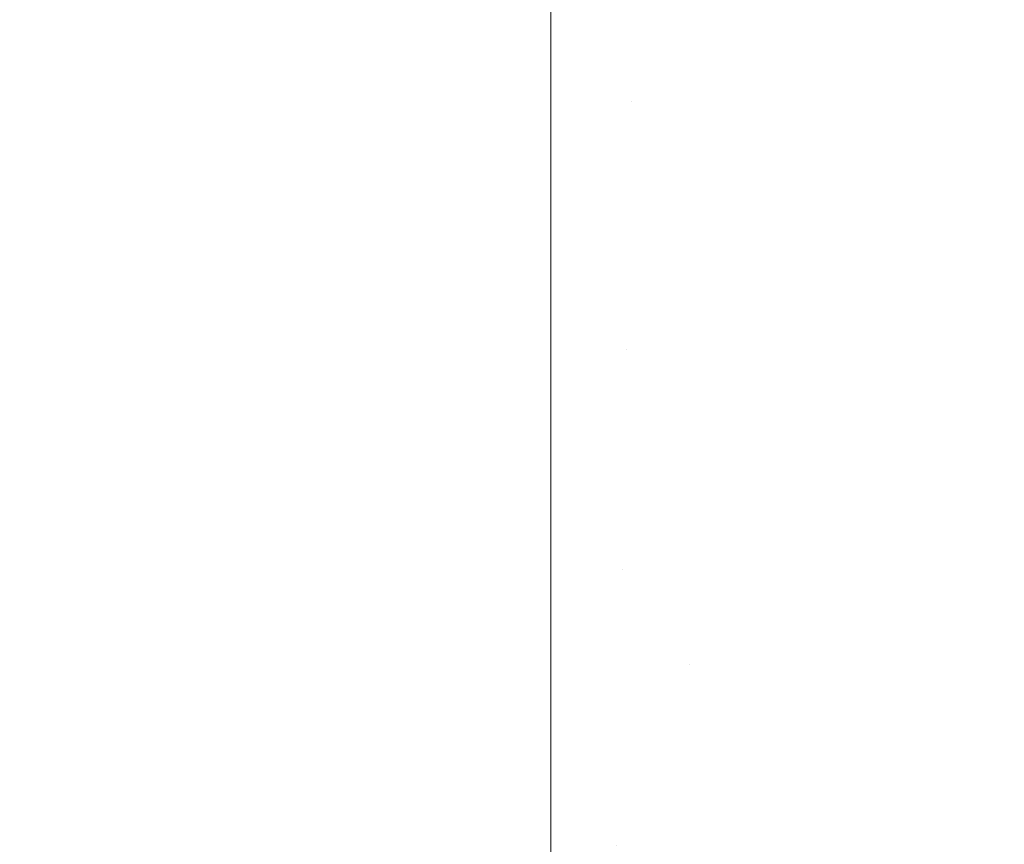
# Model space of a CAD drawing. Header units: centimetres. Extents: x -17.1 to 18.2, y 4.2 to 6.
# Tile 160 of 256: x -5.3088 to -5.2884, y 5.9661 to 5.9833. Entities that reach past the tile are written whole.
import ezdxf

# ---------------------------------------------------------------- set-up
doc = ezdxf.new("R2010")
doc.units = ezdxf.units.CM
doc.header["$LTSCALE"] = 2.54
doc.layers.add('Lucido design-1', color=7, linetype='Continuous')

# ---------------------------------------------------------------- blocks, each defined once
blk = doc.blocks.new('Gruppo-3-1')
at = {"color": 7, "linetype": 'Continuous', "lineweight": 9}
for points, invisible_edges in [([(18.147234, 5.982127, -2276.264812), (18.147234, 5.984551, -2276.26844), (-17.020308, 5.984551, -2276.26844), (-17.020308, 5.983203, -2276.266422)], 10), ([(-17.020308, 5.98241, -2276.979104), (-17.020308, 5.984551, -2276.9759), (-5.297794, 5.984551, -2276.9759), (-5.297794, 5.983203, -2276.977918)], 10), ([(-5.297794, 5.983203, -2276.977918), (-5.297794, 5.984551, -2276.9759), (-5.29606, 5.983972, -2276.976736), (-5.296077, 5.983182, -2276.977931)], 14), ([(-5.296077, 5.983182, -2276.977931), (-5.29606, 5.983972, -2276.976736), (-5.294329, 5.983849, -2276.976736), (-5.294362, 5.98306, -2276.977931)], 15), ([(-5.289095, 5.983763, -2276.975524), (-5.289175, 5.982996, -2276.976736), (-5.290884, 5.983361, -2276.976736), (-5.29082, 5.984131, -2276.975524)], 15), ([(-5.294362, 5.98306, -2276.977931), (-5.294329, 5.983849, -2276.976736), (-5.292603, 5.983645, -2276.976736), (-5.292652, 5.982858, -2276.977931)], 15), ([(-5.287383, 5.983316, -2276.975524), (-5.287479, 5.982553, -2276.976736), (-5.289175, 5.982996, -2276.976736), (-5.289095, 5.983763, -2276.975524)], 15), ([(-5.292652, 5.982858, -2276.977931), (-5.292603, 5.983645, -2276.976736), (-5.290884, 5.983361, -2276.976736), (-5.290949, 5.982576, -2276.977931)], 15), ([(-5.290949, 5.982576, -2276.977931), (-5.290884, 5.983361, -2276.976736), (-5.289175, 5.982996, -2276.976736), (-5.289256, 5.982215, -2276.977931)], 15), ([(-17.020308, 5.983203, -2276.266422), (-17.020308, 5.982127, -2276.264812), (18.147234, 5.982127, -2276.264812)], 10), ([(-5.297794, 5.983203, -2276.977918), (-5.297794, 5.982127, -2276.979528), (-17.020308, 5.982127, -2276.979528), (-17.020308, 5.98241, -2276.979104)], 10), ([(-5.296077, 5.983182, -2276.977931), (-5.296093, 5.982378, -2276.979109), (-5.297794, 5.982127, -2276.979528), (-5.297794, 5.983203, -2276.977918)], 11), ([(-5.294362, 5.98306, -2276.977931), (-5.294395, 5.982258, -2276.979109), (-5.296093, 5.982378, -2276.979109), (-5.296077, 5.983182, -2276.977931)], 15), ([(-5.292652, 5.982858, -2276.977931), (-5.292701, 5.982058, -2276.979109), (-5.294395, 5.982258, -2276.979109), (-5.294362, 5.98306, -2276.977931)], 15), ([(-5.289256, 5.982215, -2276.977931), (-5.289175, 5.982996, -2276.976736), (-5.287479, 5.982553, -2276.976736), (-5.287576, 5.981776, -2276.977931)], 15), ([(-5.290949, 5.982576, -2276.977931), (-5.291015, 5.981779, -2276.979109), (-5.292701, 5.982058, -2276.979109), (-5.292652, 5.982858, -2276.977931)], 15), ([(-5.289256, 5.982215, -2276.977931), (-5.289339, 5.981421, -2276.979109), (-5.291015, 5.981779, -2276.979109), (-5.290949, 5.982576, -2276.977931)], 15), ([(-5.297794, 5.982127, -2276.979528), (-5.296093, 5.982378, -2276.979109), (-5.29611, 5.981562, -2276.980271)], 11), ([(-5.29611, 5.981562, -2276.980271), (-5.296093, 5.982378, -2276.979109), (-5.294395, 5.982258, -2276.979109), (-5.294429, 5.981443, -2276.980271)], 15), ([(18.147234, 5.979547, -2276.261294), (18.147234, 5.982127, -2276.264812), (-17.020308, 5.982127, -2276.264812), (-17.020308, 5.980753, -2276.262938)], 10), ([(-17.020308, 5.979547, -2276.983046), (-17.020308, 5.982127, -2276.979528), (-5.297794, 5.982127, -2276.979528), (-5.297794, 5.980753, -2276.981402)], 10), ([(-5.29611, 5.981562, -2276.980271), (-5.296128, 5.980733, -2276.981416), (-5.297794, 5.980753, -2276.981402), (-5.297794, 5.982127, -2276.979528)], 11), ([(-5.294429, 5.981443, -2276.980271), (-5.294395, 5.982258, -2276.979109), (-5.292701, 5.982058, -2276.979109), (-5.292752, 5.981245, -2276.980271)], 15), ([(-5.287576, 5.981776, -2276.977931), (-5.287675, 5.980986, -2276.979109), (-5.289339, 5.981421, -2276.979109), (-5.289256, 5.982215, -2276.977931)], 15), ([(-5.292752, 5.981245, -2276.980271), (-5.292701, 5.982058, -2276.979109), (-5.291015, 5.981779, -2276.979109), (-5.291083, 5.980968, -2276.980271)], 15), ([(-5.291083, 5.980968, -2276.980271), (-5.291015, 5.981779, -2276.979109), (-5.289339, 5.981421, -2276.979109), (-5.289423, 5.980614, -2276.980271)], 15), ([(-5.294429, 5.981443, -2276.980271), (-5.294463, 5.980615, -2276.981416), (-5.296128, 5.980733, -2276.981416), (-5.29611, 5.981562, -2276.980271)], 15), ([(-5.292752, 5.981245, -2276.980271), (-5.292803, 5.980419, -2276.981416), (-5.294463, 5.980615, -2276.981416), (-5.294429, 5.981443, -2276.980271)], 15), ([(-5.289423, 5.980614, -2276.980271), (-5.289339, 5.981421, -2276.979109), (-5.287675, 5.980986, -2276.979109), (-5.287776, 5.980183, -2276.980271)], 15), ([(-5.291083, 5.980968, -2276.980271), (-5.291151, 5.980145, -2276.981416), (-5.292803, 5.980419, -2276.981416), (-5.292752, 5.981245, -2276.980271)], 15), ([(-5.289423, 5.980614, -2276.980271), (-5.289508, 5.979794, -2276.981416), (-5.291151, 5.980145, -2276.981416), (-5.291083, 5.980968, -2276.980271)], 15), ([(-17.020308, 5.980753, -2276.262938), (-17.020308, 5.979547, -2276.261294), (18.147234, 5.979547, -2276.261294)], 10), ([(-5.297794, 5.980753, -2276.981402), (-5.297794, 5.979547, -2276.983046), (-17.020308, 5.979547, -2276.983046)], 10), ([(-5.297794, 5.979547, -2276.983046), (-5.297794, 5.980753, -2276.981402), (-5.296128, 5.980733, -2276.981416), (-5.296145, 5.979891, -2276.982544)], 14), ([(-5.296145, 5.979891, -2276.982544), (-5.296128, 5.980733, -2276.981416), (-5.294463, 5.980615, -2276.981416), (-5.294498, 5.979775, -2276.982544)], 15), ([(-5.294498, 5.979775, -2276.982544), (-5.294463, 5.980615, -2276.981416), (-5.292803, 5.980419, -2276.981416), (-5.292856, 5.979581, -2276.982544)], 15), ([(-5.287776, 5.980183, -2276.980271), (-5.287878, 5.979368, -2276.981416), (-5.289508, 5.979794, -2276.981416), (-5.289423, 5.980614, -2276.980271)], 15), ([(-5.292856, 5.979581, -2276.982544), (-5.292803, 5.980419, -2276.981416), (-5.291151, 5.980145, -2276.981416), (-5.291221, 5.97931, -2276.982544)], 15), ([(-5.291221, 5.97931, -2276.982544), (-5.291151, 5.980145, -2276.981416), (-5.289508, 5.979794, -2276.981416), (-5.289595, 5.978963, -2276.982544)], 15), ([(-5.296145, 5.979891, -2276.982544), (-5.296163, 5.979038, -2276.983655), (-5.297794, 5.979547, -2276.983046)], 11), ([(-5.294498, 5.979775, -2276.982544), (-5.294533, 5.978923, -2276.983655), (-5.296163, 5.979038, -2276.983655), (-5.296145, 5.979891, -2276.982544)], 15), ([(-5.292856, 5.979581, -2276.982544), (-5.292908, 5.978731, -2276.983655), (-5.294533, 5.978923, -2276.983655), (-5.294498, 5.979775, -2276.982544)], 15), ([(-5.289595, 5.978963, -2276.982544), (-5.289508, 5.979794, -2276.981416), (-5.287878, 5.979368, -2276.981416), (-5.287981, 5.978541, -2276.982544)], 15), ([(18.147234, 5.976816, -2276.257891), (18.147234, 5.979547, -2276.261294), (-17.020308, 5.979547, -2276.261294), (-17.020308, 5.978193, -2276.259607)], 10), ([(-17.020308, 5.979066, -2276.983646), (-17.020308, 5.979547, -2276.983046), (-5.297794, 5.979547, -2276.983046), (-5.297794, 5.978193, -2276.984733)], 10), ([(-5.297794, 5.978193, -2276.984733), (-5.297794, 5.979547, -2276.983046), (-5.296163, 5.979038, -2276.983655), (-5.29618, 5.978174, -2276.984748)], 14), ([(-5.291221, 5.97931, -2276.982544), (-5.291291, 5.978463, -2276.983655), (-5.292908, 5.978731, -2276.983655), (-5.292856, 5.979581, -2276.982544)], 15), ([(-5.289595, 5.978963, -2276.982544), (-5.289683, 5.97812, -2276.983655), (-5.291291, 5.978463, -2276.983655), (-5.291221, 5.97931, -2276.982544)], 15), ([(-5.297794, 5.978193, -2276.984733), (-5.297794, 5.976816, -2276.986449), (-17.020308, 5.976816, -2276.986449), (-17.020308, 5.979066, -2276.983646)], 10), ([(-5.29618, 5.978174, -2276.984748), (-5.296163, 5.979038, -2276.983655), (-5.294533, 5.978923, -2276.983655), (-5.294569, 5.97806, -2276.984748)], 15), ([(-5.294569, 5.97806, -2276.984748), (-5.294533, 5.978923, -2276.983655), (-5.292908, 5.978731, -2276.983655), (-5.292962, 5.97787, -2276.984748)], 15), ([(-5.287981, 5.978541, -2276.982544), (-5.288086, 5.977702, -2276.983655), (-5.289683, 5.97812, -2276.983655), (-5.289595, 5.978963, -2276.982544)], 15), ([(-5.292962, 5.97787, -2276.984748), (-5.292908, 5.978731, -2276.983655), (-5.291291, 5.978463, -2276.983655), (-5.291362, 5.977605, -2276.984748)], 15), ([(-5.291362, 5.977605, -2276.984748), (-5.291291, 5.978463, -2276.983655), (-5.289683, 5.97812, -2276.983655), (-5.289772, 5.977266, -2276.984748)], 15), ([(-17.020308, 5.978193, -2276.259607), (-17.020308, 5.976816, -2276.257891), (18.147234, 5.976816, -2276.257891)], 10), ([(-5.29618, 5.978174, -2276.984748), (-5.296199, 5.977299, -2276.985824), (-5.297794, 5.976816, -2276.986449), (-5.297794, 5.978193, -2276.984733)], 11), ([(-5.294569, 5.97806, -2276.984748), (-5.294605, 5.977186, -2276.985824), (-5.296199, 5.977299, -2276.985824), (-5.29618, 5.978174, -2276.984748)], 15), ([(-5.292962, 5.97787, -2276.984748), (-5.293016, 5.976998, -2276.985824), (-5.294605, 5.977186, -2276.985824), (-5.294569, 5.97806, -2276.984748)], 15), ([(-5.289772, 5.977266, -2276.984748), (-5.289683, 5.97812, -2276.983655), (-5.288086, 5.977702, -2276.983655), (-5.288193, 5.976853, -2276.984748)], 15), ([(-5.291362, 5.977605, -2276.984748), (-5.291434, 5.976736, -2276.985824), (-5.293016, 5.976998, -2276.985824), (-5.292962, 5.97787, -2276.984748)], 15), ([(-5.289772, 5.977266, -2276.984748), (-5.289862, 5.976401, -2276.985824), (-5.291434, 5.976736, -2276.985824), (-5.291362, 5.977605, -2276.984748)], 15), ([(-5.297794, 5.976816, -2276.986449), (-5.296199, 5.977299, -2276.985824), (-5.296217, 5.976413, -2276.986882)], 11), ([(-5.296217, 5.976413, -2276.986882), (-5.296199, 5.977299, -2276.985824), (-5.294605, 5.977186, -2276.985824), (-5.294642, 5.976302, -2276.986882)], 15), ([(-5.288193, 5.976853, -2276.984748), (-5.288301, 5.975992, -2276.985824), (-5.289862, 5.976401, -2276.985824), (-5.289772, 5.977266, -2276.984748)], 15), ([(-5.294642, 5.976302, -2276.986882), (-5.294605, 5.977186, -2276.985824), (-5.293016, 5.976998, -2276.985824), (-5.293071, 5.976116, -2276.986882)], 15), ([(-5.293071, 5.976116, -2276.986882), (-5.293016, 5.976998, -2276.985824), (-5.291434, 5.976736, -2276.985824), (-5.291508, 5.975857, -2276.986882)], 15), ([(18.147234, 5.97394, -2276.254611), (18.147234, 5.976816, -2276.257891), (-17.020308, 5.976816, -2276.257891), (-17.020308, 5.975537, -2276.256432)], 10), ([(-17.020308, 5.975537, -2276.987908), (-17.020308, 5.976816, -2276.986449), (-5.297794, 5.976816, -2276.986449), (-5.297794, 5.975537, -2276.987908)], 10), ([(-5.296217, 5.976413, -2276.986882), (-5.296235, 5.975518, -2276.987923), (-5.297794, 5.975537, -2276.987908), (-5.297794, 5.976816, -2276.986449)], 11), ([(-5.291508, 5.975857, -2276.986882), (-5.291434, 5.976736, -2276.985824), (-5.289862, 5.976401, -2276.985824), (-5.289953, 5.975525, -2276.986882)], 15), ([(-5.294642, 5.976302, -2276.986882), (-5.294679, 5.975407, -2276.987923), (-5.296235, 5.975518, -2276.987923), (-5.296217, 5.976413, -2276.986882)], 15), ([(-5.289953, 5.975525, -2276.986882), (-5.289862, 5.976401, -2276.985824), (-5.288301, 5.975992, -2276.985824), (-5.28841, 5.975122, -2276.986882)], 15), ([(-5.293071, 5.976116, -2276.986882), (-5.293127, 5.975224, -2276.987923), (-5.294679, 5.975407, -2276.987923), (-5.294642, 5.976302, -2276.986882)], 15), ([(-5.291508, 5.975857, -2276.986882), (-5.291581, 5.974968, -2276.987923), (-5.293127, 5.975224, -2276.987923), (-5.293071, 5.976116, -2276.986882)], 15), ([(-5.28841, 5.975122, -2276.986882), (-5.288301, 5.975992, -2276.985824), (-5.286753, 5.975513, -2276.985824), (-5.28688, 5.974648, -2276.986882)], 15), ([(-5.289953, 5.975525, -2276.986882), (-5.290045, 5.97464, -2276.987923), (-5.291581, 5.974968, -2276.987923), (-5.291508, 5.975857, -2276.986882)], 15), ([(-17.020308, 5.975537, -2276.256432), (-17.020308, 5.97394, -2276.254611), (18.147234, 5.97394, -2276.254611)], 10), ([(-5.297794, 5.975537, -2276.987908), (-5.297794, 5.97394, -2276.989729), (-17.020308, 5.97394, -2276.989729), (-17.020308, 5.975537, -2276.987908)], 10), ([(-5.297794, 5.97394, -2276.989729), (-5.297794, 5.975537, -2276.987908), (-5.296235, 5.975518, -2276.987923), (-5.296254, 5.974613, -2276.988947)], 14), ([(-5.296254, 5.974613, -2276.988947), (-5.296235, 5.975518, -2276.987923), (-5.294679, 5.975407, -2276.987923), (-5.294716, 5.974504, -2276.988947)], 15), ([(-5.294716, 5.974504, -2276.988947), (-5.294679, 5.975407, -2276.987923), (-5.293127, 5.975224, -2276.987923), (-5.293183, 5.974323, -2276.988947)], 15), ([(-5.28841, 5.975122, -2276.986882), (-5.28852, 5.974242, -2276.987923), (-5.290045, 5.97464, -2276.987923), (-5.289953, 5.975525, -2276.986882)], 15), ([(-5.293183, 5.974323, -2276.988947), (-5.293127, 5.975224, -2276.987923), (-5.291581, 5.974968, -2276.987923), (-5.291656, 5.97407, -2276.988947)], 15), ([(-5.291656, 5.97407, -2276.988947), (-5.291581, 5.974968, -2276.987923), (-5.290045, 5.97464, -2276.987923), (-5.290138, 5.973746, -2276.988947)], 15), ([(-5.28688, 5.974648, -2276.986882), (-5.287008, 5.973773, -2276.987923), (-5.28852, 5.974242, -2276.987923), (-5.28841, 5.975122, -2276.986882)], 15), ([(-5.296254, 5.974613, -2276.988947), (-5.296273, 5.973699, -2276.989952), (-5.297794, 5.97394, -2276.989729)], 11), ([(-5.294716, 5.974504, -2276.988947), (-5.294754, 5.973591, -2276.989952), (-5.296273, 5.973699, -2276.989952), (-5.296254, 5.974613, -2276.988947)], 15), ([(-5.290138, 5.973746, -2276.988947), (-5.290045, 5.97464, -2276.987923), (-5.28852, 5.974242, -2276.987923), (-5.288631, 5.973352, -2276.988947)], 15), ([(-5.293183, 5.974323, -2276.988947), (-5.293239, 5.973412, -2276.989952), (-5.294754, 5.973591, -2276.989952), (-5.294716, 5.974504, -2276.988947)], 15), ([(-5.291656, 5.97407, -2276.988947), (-5.291731, 5.973162, -2276.989952), (-5.293239, 5.973412, -2276.989952), (-5.293183, 5.974323, -2276.988947)], 15), ([(-5.288631, 5.973352, -2276.988947), (-5.28852, 5.974242, -2276.987923), (-5.287008, 5.973773, -2276.987923), (-5.287138, 5.972889, -2276.988947)], 15), ([(18.147234, 5.971865, -2276.252444), (18.147234, 5.97394, -2276.254611), (-17.020308, 5.97394, -2276.254611), (-17.020308, 5.972795, -2276.253415)], 10), ([(-17.020308, 5.971865, -2276.991896), (-17.020308, 5.97394, -2276.989729), (-5.297794, 5.97394, -2276.989729), (-5.297794, 5.972795, -2276.990925)], 10), ([(-5.297794, 5.972795, -2276.990925), (-5.297794, 5.97394, -2276.989729), (-5.296273, 5.973699, -2276.989952), (-5.296292, 5.972776, -2276.99094)], 14), ([(-5.290138, 5.973746, -2276.988947), (-5.290232, 5.972843, -2276.989952), (-5.291731, 5.973162, -2276.989952), (-5.291656, 5.97407, -2276.988947)], 15), ([(-5.288631, 5.973352, -2276.988947), (-5.288744, 5.972453, -2276.989952), (-5.290232, 5.972843, -2276.989952), (-5.290138, 5.973746, -2276.988947)], 15), ([(-5.296292, 5.972776, -2276.99094), (-5.296273, 5.973699, -2276.989952), (-5.294754, 5.973591, -2276.989952), (-5.294792, 5.97267, -2276.99094)], 15), ([(-5.294792, 5.97267, -2276.99094), (-5.294754, 5.973591, -2276.989952), (-5.293239, 5.973412, -2276.989952), (-5.293297, 5.972493, -2276.99094)], 15), ([(-5.293297, 5.972493, -2276.99094), (-5.293239, 5.973412, -2276.989952), (-5.291731, 5.973162, -2276.989952), (-5.291808, 5.972246, -2276.99094)], 15), ([(-5.287138, 5.972889, -2276.988947), (-5.287269, 5.971996, -2276.989952), (-5.288744, 5.972453, -2276.989952), (-5.288631, 5.973352, -2276.988947)], 15), ([(-5.291808, 5.972246, -2276.99094), (-5.291731, 5.973162, -2276.989952), (-5.290232, 5.972843, -2276.989952), (-5.290327, 5.971931, -2276.99094)], 15), ([(18.147234, 5.970923, -2276.251459), (18.147234, 5.971865, -2276.252444), (-17.020308, 5.972795, -2276.253415), (-17.020308, 5.971865, -2276.252444)], 10), ([(-5.297794, 5.972795, -2276.990925), (-5.297794, 5.971865, -2276.991896), (-17.020308, 5.971865, -2276.991896)], 10), ([(-5.296292, 5.972776, -2276.99094), (-5.296312, 5.971845, -2276.99191), (-5.297794, 5.971865, -2276.991896), (-5.297794, 5.972795, -2276.990925)], 11), ([(-5.294792, 5.97267, -2276.99094), (-5.294831, 5.97174, -2276.99191), (-5.296312, 5.971845, -2276.99191), (-5.296292, 5.972776, -2276.99094)], 15), ([(-5.290327, 5.971931, -2276.99094), (-5.290232, 5.972843, -2276.989952), (-5.288744, 5.972453, -2276.989952), (-5.288858, 5.971546, -2276.99094)], 15), ([(-5.293297, 5.972493, -2276.99094), (-5.293354, 5.971566, -2276.99191), (-5.294831, 5.97174, -2276.99191), (-5.294792, 5.97267, -2276.99094)], 15), ([(-5.291808, 5.972246, -2276.99094), (-5.291884, 5.971322, -2276.99191), (-5.293354, 5.971566, -2276.99191), (-5.293297, 5.972493, -2276.99094)], 15), ([(-5.288858, 5.971546, -2276.99094), (-5.288744, 5.972453, -2276.989952), (-5.287269, 5.971996, -2276.989952), (-5.287401, 5.971095, -2276.99094)], 15), ([(-5.290327, 5.971931, -2276.99094), (-5.290423, 5.971011, -2276.99191), (-5.291884, 5.971322, -2276.99191), (-5.291808, 5.972246, -2276.99094)], 15), ([(-5.288858, 5.971546, -2276.99094), (-5.288972, 5.970631, -2276.99191), (-5.290423, 5.971011, -2276.99191), (-5.290327, 5.971931, -2276.99094)], 15), ([(-17.020308, 5.971865, -2276.252444), (-17.020308, 5.970923, -2276.251459), (18.147234, 5.970923, -2276.251459)], 10), ([(-5.297794, 5.971865, -2276.991896), (-5.297794, 5.970923, -2276.992881), (-17.020308, 5.970923, -2276.992881), (-17.020308, 5.971865, -2276.991896)], 10), ([(-5.297794, 5.970923, -2276.992881), (-5.297794, 5.971865, -2276.991896), (-5.296312, 5.971845, -2276.99191)], 10), ([(-5.296312, 5.971845, -2276.99191), (-5.296351, 5.96996, -2276.993797), (-5.297794, 5.970923, -2276.992881)], 11), ([(-5.296312, 5.971845, -2276.99191), (-5.294831, 5.97174, -2276.99191), (-5.294909, 5.969858, -2276.993797), (-5.296351, 5.96996, -2276.993797)], 15), ([(-5.294909, 5.969858, -2276.993797), (-5.294831, 5.97174, -2276.99191), (-5.293354, 5.971566, -2276.99191), (-5.293413, 5.970631, -2276.992862)], 15), ([(-5.293413, 5.970631, -2276.992862), (-5.293354, 5.971566, -2276.99191), (-5.291884, 5.971322, -2276.99191), (-5.291962, 5.97039, -2276.992862)], 15), ([(-5.287401, 5.971095, -2276.99094), (-5.287534, 5.970186, -2276.99191), (-5.288972, 5.970631, -2276.99191), (-5.288858, 5.971546, -2276.99094)], 15), ([(-5.291962, 5.97039, -2276.992862), (-5.291884, 5.971322, -2276.99191), (-5.290423, 5.971011, -2276.99191), (-5.29052, 5.970083, -2276.992862)], 15), ([(-17.020308, 5.970923, -2276.251459), (-17.020308, 5.967771, -2276.248442), (18.147234, 5.967771, -2276.248442), (18.147234, 5.969981, -2276.250557)], 10), ([(18.147234, 5.969981, -2276.250557), (18.147234, 5.970923, -2276.251459), (-17.020308, 5.970923, -2276.251459)], 10), ([(-17.020308, 5.968075, -2276.995607), (-17.020308, 5.969981, -2276.993783), (-5.297794, 5.970923, -2276.992881), (-5.297794, 5.967771, -2276.995898)], 10), ([(-17.020308, 5.969981, -2276.993783), (-17.020308, 5.970923, -2276.992881), (-5.297794, 5.970923, -2276.992881)], 10), ([(-5.29639, 5.968048, -2276.995613), (-5.297794, 5.967771, -2276.995898), (-5.297794, 5.970923, -2276.992881), (-5.296351, 5.96996, -2276.993797)], 13), ([(-5.29052, 5.970083, -2276.992862), (-5.290423, 5.971011, -2276.99191), (-5.288972, 5.970631, -2276.99191), (-5.289088, 5.969708, -2276.992862)], 15), ([(-5.293413, 5.970631, -2276.992862), (-5.293471, 5.969688, -2276.993797), (-5.294909, 5.969858, -2276.993797)], 11), ([(-5.291962, 5.97039, -2276.992862), (-5.29204, 5.969451, -2276.993797), (-5.293471, 5.969688, -2276.993797), (-5.293413, 5.970631, -2276.992862)], 15), ([(-5.289088, 5.969708, -2276.992862), (-5.288972, 5.970631, -2276.99191), (-5.287534, 5.970186, -2276.99191), (-5.287669, 5.969269, -2276.992862)], 15), ([(-5.29052, 5.970083, -2276.992862), (-5.290617, 5.969148, -2276.993797), (-5.29204, 5.969451, -2276.993797), (-5.291962, 5.97039, -2276.992862)], 15), ([(-5.289088, 5.969708, -2276.992862), (-5.289204, 5.968778, -2276.993797), (-5.290617, 5.969148, -2276.993797), (-5.29052, 5.970083, -2276.992862)], 15), ([(-5.296351, 5.96996, -2276.993797), (-5.294909, 5.969858, -2276.993797), (-5.294988, 5.967948, -2276.995613), (-5.29639, 5.968048, -2276.995613)], 15), ([(-5.29359, 5.967783, -2276.995613), (-5.294988, 5.967948, -2276.995613), (-5.294909, 5.969858, -2276.993797), (-5.293471, 5.969688, -2276.993797)], 15), ([(-5.293471, 5.969688, -2276.993797), (-5.29204, 5.969451, -2276.993797), (-5.292198, 5.967553, -2276.995613), (-5.29359, 5.967783, -2276.995613)], 15), ([(-5.287669, 5.969269, -2276.992862), (-5.287804, 5.968345, -2276.993797), (-5.289204, 5.968778, -2276.993797), (-5.289088, 5.969708, -2276.992862)], 15), ([(-5.290814, 5.967257, -2276.995613), (-5.292198, 5.967553, -2276.995613), (-5.29204, 5.969451, -2276.993797), (-5.290617, 5.969148, -2276.993797)], 15), ([(-5.290617, 5.969148, -2276.993797), (-5.289204, 5.968778, -2276.993797), (-5.28944, 5.966898, -2276.995613), (-5.290814, 5.967257, -2276.995613)], 15), ([(-5.288078, 5.966476, -2276.995613), (-5.28944, 5.966898, -2276.995613), (-5.289204, 5.968778, -2276.993797), (-5.287804, 5.968345, -2276.993797)], 15), ([(-5.297794, 5.967771, -2276.995898), (-17.020308, 5.967771, -2276.995898), (-17.020308, 5.968075, -2276.995607)], 9), ([(-5.297794, 5.967771, -2276.995898), (-5.29639, 5.968048, -2276.995613), (-5.29643, 5.966111, -2276.997357)], 11), ([(-5.29639, 5.968048, -2276.995613), (-5.294988, 5.967948, -2276.995613), (-5.295068, 5.966014, -2276.997357), (-5.29643, 5.966111, -2276.997357)], 15), ([(-5.29371, 5.965854, -2276.997357), (-5.295068, 5.966014, -2276.997357), (-5.294988, 5.967948, -2276.995613), (-5.29359, 5.967783, -2276.995613)], 15), ([(18.147234, 5.967771, -2276.248442), (-17.020308, 5.967771, -2276.248442), (-17.020308, 5.964491, -2276.245566), (18.147234, 5.964491, -2276.245566)], 5), ([(-17.020308, 5.967771, -2276.995898), (-5.297794, 5.967771, -2276.995898), (-5.297794, 5.964491, -2276.998774), (-17.020308, 5.964491, -2276.998774)], 5), ([(-5.29643, 5.966111, -2276.997357), (-5.297794, 5.964491, -2276.998774), (-5.297794, 5.967771, -2276.995898)], 9), ([(-5.29359, 5.967783, -2276.995613), (-5.292198, 5.967553, -2276.995613), (-5.292358, 5.96563, -2276.997357), (-5.29371, 5.965854, -2276.997357)], 15), ([(-5.291013, 5.965343, -2276.997357), (-5.292358, 5.96563, -2276.997357), (-5.292198, 5.967553, -2276.995613), (-5.290814, 5.967257, -2276.995613)], 15), ([(-5.290814, 5.967257, -2276.995613), (-5.28944, 5.966898, -2276.995613), (-5.289679, 5.964994, -2276.997357), (-5.291013, 5.965343, -2276.997357)], 15), ([(-5.288356, 5.964584, -2276.997357), (-5.289679, 5.964994, -2276.997357), (-5.28944, 5.966898, -2276.995613), (-5.288078, 5.966476, -2276.995613)], 15)]:
    blk.add_3dface(points, dxfattribs=dict(at, invisible_edges=invisible_edges))
blk = doc.blocks.new('Gruppo-4-1')
at = {"color": 7}
blk.add_blockref('Gruppo-3-1', (0, 0), dxfattribs=at)

msp = doc.modelspace()

# ---------------------------------------------------------------- block references
at = {"layer": 'Lucido design-1', "color": 7}
msp.add_blockref('Gruppo-4-1', (0, 0), dxfattribs=at)

doc.saveas('drawing.dxf')
